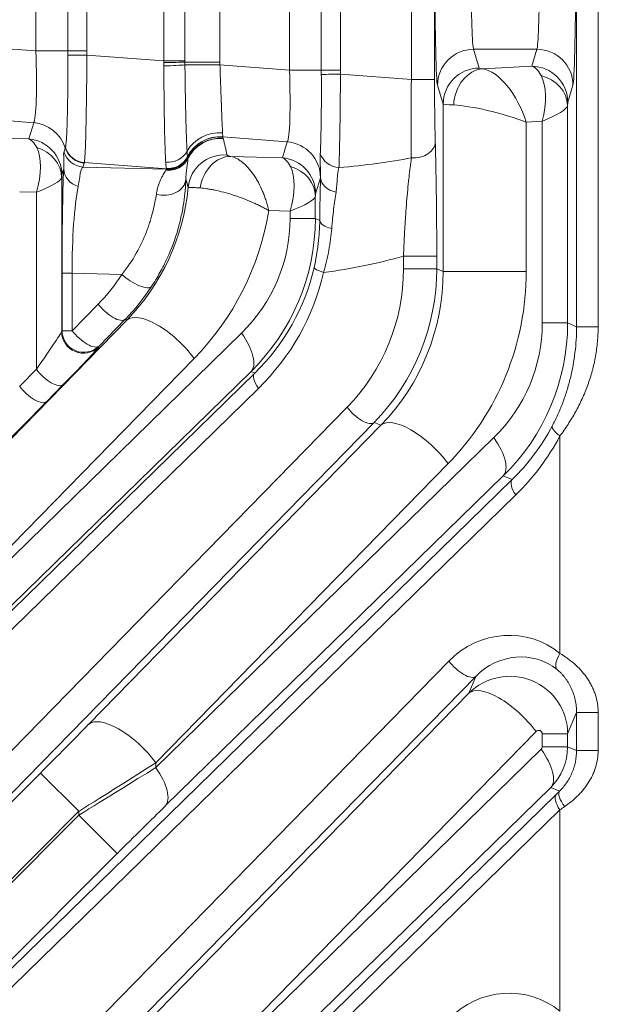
# Model space of a CAD drawing. Header units: millimetres. Extents: x 4 to 836, y 5 to 589.
# Tile 93 of 163: x 639 to 647, y 266 to 279. Entities that reach past the tile are written whole.
import ezdxf

# ---------------------------------------------------------------- set-up
doc = ezdxf.new("R2010")
doc.units = ezdxf.units.MM
doc.layers.add('1', color=7, linetype='Continuous', true_color=0xffffff)
doc.styles.add('ideas_simplex', font='simplex.shx')
doc.dimstyles.get("Standard").update_dxf_attribs({"dimtxt": 0.18, "dimasz": 0.18, "dimexe": 0.18, "dimexo": 0.0625, "dimgap": 0.09, "dimtad": 0, "dimtih": 1, "dimtoh": 1, "dimdec": 4, "dimzin": 0, "dimdsep": 46, "dimtxsty": 'Standard', "dimcen": 0.09, "dimadec": 0, "dimazin": 0, "dimtfac": 1, "dimtdec": 4, "dimtofl": 0, "dimtmove": 0, "dimatfit": 3, "dimfxl": 1, "dimtolj": 1, "dimtzin": 0, "dimarcsym": 0})

# ---------------------------------------------------------------- blocks, each defined once
blk = doc.blocks.new('_U8')
at = {"layer": '1', "color": 152, "lineweight": 13}
for p, q in [((693.603977, 317.597855), (616.177731, 317.597855)), ((666.128055, 256.097779), (616.177731, 256.097779))]:
    blk.add_line(p, q, dxfattribs=at)
at = {"layer": '1', "color": 27, "lineweight": 13}
blk.add_line((618.177731, 317.597855), (618.177731, 256.097779), dxfattribs=at)
at = {"layer": '1', "color": 87, "lineweight": 25}
for p, q in [((616.677731, 293.950317), (611.052731, 293.950317)), ((611.052731, 293.950317), (611.052731, 292.450317)), ((616.677731, 292.450317), (616.677731, 293.950317)), ((611.052731, 281.245317), (611.052731, 279.745317)), ((616.677731, 279.745317), (616.677731, 281.245317)), ((611.052731, 279.745317), (616.677731, 279.745317))]:
    blk.add_line(p, q, dxfattribs=at)
at = {"layer": '1', "color": 27, "lineweight": 18}
for points in [[(618.177731, 317.597855), (618.706712, 314.597857), (617.648751, 314.597853)], [(618.177731, 256.097779), (617.648751, 259.097777), (618.706712, 259.097781)]]:
    blk.add_solid(points, dxfattribs=at)
at = {"layer": '1', "color": 87, "linetype": 'Continuous', "lineweight": 25, "char_height": 3, "attachment_point": 7, "rotation": 90, "line_spacing_factor": 1.204819, "style": 'ideas_simplex'}
for s, insert in [('\\W1.2097;61,5', (609.211731, 281.192817)), ('\\W1.2097;2.42', (616.524231, 281.192817))]:
    blk.add_mtext(s, dxfattribs=dict(at, insert=insert))

msp = doc.modelspace()

# ---------------------------------------------------------------- linework, layer by layer
at = {"layer": '1', "color": 143, "linetype": 'Continuous', "lineweight": 13}
for p, q in [((647.09, 274.881), (647.09, 297.943)), ((647.388, 297.944), (647.388, 274.881)), ((644.806, 278.3), (644.806, 285.896)), ((645.127, 285.896), (645.127, 278.3)), ((643.12, 278.43), (643.12, 285.766)), ((643.561, 278.43), (643.561, 285.766)), ((643.825, 285.766), (643.825, 278.43)), ((641.384, 278.558), (641.384, 285.637)), ((641.675, 285.637), (641.675, 278.558)), ((642.159, 285.655), (642.159, 278.54)), ((639.614, 278.695), (639.614, 285.501)), ((640.054, 278.695), (640.054, 285.501)), ((640.319, 285.501), (640.319, 278.695)), ((638.665, 278.766), (639.614, 278.695)), ((639.614, 278.695), (640.054, 278.695)), ((640.319, 278.695), (640.054, 278.695)), ((640.319, 278.639), (641.384, 278.558)), ((645.667, 278.718), (645.745, 278.458)), ((646.541, 278.718), (645.667, 278.718)), ((646.47, 278.483), (646.541, 278.718)), ((641.384, 278.558), (641.675, 278.558)), ((641.675, 278.54), (642.159, 278.54)), ((642.159, 278.503), (643.12, 278.43)), ((643.12, 278.43), (643.561, 278.43)), ((643.825, 278.43), (643.561, 278.43)), ((643.826, 278.374), (644.806, 278.3)), ((645.794, 278.446), (646.47, 278.483)), ((645.127, 278.3), (644.806, 278.3)), ((645.245, 277.96), (645.168, 278.22)), ((647.04, 278.22), (646.97, 277.985)), ((645.245, 275.645), (645.245, 277.96)), ((646.966, 277.94), (646.966, 274.933)), ((639.584, 277.703), (638.705, 277.77)), ((639.515, 277.479), (639.584, 277.703)), ((646.616, 277.722), (646.395, 277.71)), ((646.395, 277.71), (646.395, 275.645)), ((646.616, 274.933), (646.616, 277.722)), ((638.837, 277.497), (639.515, 277.479)), ((643.09, 277.439), (642.198, 277.506)), ((643.023, 277.218), (643.09, 277.439)), ((640.003, 277.298), (640.02, 277.354)), ((640.282, 277.145), (640.265, 277.089)), ((641.419, 277.065), (640.284, 277.151)), ((642.311, 277.236), (643.023, 277.218)), ((639.999, 277.063), (639.974, 276.982)), ((640.265, 277.089), (641.421, 277.058)), ((639.971, 276.944), (639.971, 274.814)), ((643.549, 276.942), (643.482, 276.721)), ((639.621, 276.74), (639.39, 276.746)), ((639.621, 274.292), (639.621, 276.74)), ((643.478, 276.683), (643.478, 276.377)), ((643.128, 276.479), (642.834, 276.487)), ((643.128, 276.377), (643.128, 276.479)), ((643.478, 276.377), (643.128, 276.377)), ((643.478, 276.377), (643.539, 276.352)), ((644.697, 275.682), (644.697, 275.858)), ((645.157, 275.858), (644.697, 275.858)), ((645.157, 275.858), (645.157, 275.682)), ((645.157, 275.682), (644.697, 275.682)), ((645.157, 275.682), (645.245, 275.645)), ((645.245, 275.645), (646.395, 275.645)), ((639.976, 274.826), (639.976, 275.621)), ((639.976, 275.621), (640.116, 275.621)), ((640.116, 275.621), (640.116, 274.826)), ((640.804, 275.603), (640.116, 275.621)), ((640.116, 274.826), (640.476, 275.195)), ((636.903, 270.909), (640.873, 274.972)), ((640.848, 274.983), (640.488, 274.614)), ((640.873, 274.972), (640.848, 274.983)), ((639.971, 274.814), (639.976, 274.826)), ((639.976, 274.826), (640.116, 274.826)), ((646.966, 274.933), (646.616, 274.933)), ((646.966, 274.933), (647.09, 274.881)), ((647.09, 274.881), (647.388, 274.881)), ((636.758, 269.224), (642.459, 274.792)), ((640.488, 274.614), (640.483, 274.602)), ((641.803, 274.442), (636.758, 269.28)), ((639.39, 274.057), (639.621, 274.292)), ((634.004, 265.806), (642.64, 274.24)), ((642.589, 274.261), (636.889, 268.694)), ((642.64, 274.24), (642.589, 274.261)), ((642.692, 274.028), (634.056, 265.594)), ((639.993, 274.08), (639.762, 273.844)), ((634.056, 263.675), (643.919, 273.768)), ((644.291, 273.556), (634.428, 263.463)), ((640.343, 269.381), (644.385, 273.518)), ((644.385, 273.518), (644.291, 273.556)), ((641.273, 268.782), (645.946, 273.347)), ((646.86, 270.362), (646.86, 273.37)), ((645.315, 272.987), (641.273, 268.851)), ((646.077, 272.817), (641.403, 268.252)), ((646.199, 272.766), (646.077, 272.817)), ((634.004, 260.856), (646.199, 272.766)), ((646.251, 272.554), (634.056, 260.644)), ((637.128, 261.869), (645.325, 270.257)), ((645.6, 269.811), (645.696, 270.045)), ((640.343, 264.432), (645.6, 269.811)), ((647.09, 269.547), (646.966, 269.249)), ((647.09, 269.021), (647.09, 269.547)), ((647.09, 269.547), (647.388, 269.547)), ((647.388, 269.547), (647.388, 269.021)), ((646.53, 269.281), (641.273, 263.901)), ((646.966, 269.249), (646.616, 269.249)), ((646.616, 269.072), (646.616, 269.249)), ((646.966, 269.249), (646.966, 269.072)), ((641.273, 263.832), (646.601, 269.037)), ((646.966, 269.072), (646.616, 269.072)), ((646.966, 269.072), (647.09, 269.021)), ((647.09, 269.021), (647.388, 269.021)), ((641.273, 268.851), (641.273, 268.782)), ((634.42, 263.451), (639.677, 268.708)), ((639.677, 268.708), (640.207, 268.178)), ((646.732, 268.507), (641.403, 263.302)), ((646.853, 268.456), (646.732, 268.507)), ((638.621, 260.415), (646.808, 268.411)), ((640.207, 268.178), (634.124, 262.096)), ((646.86, 268.199), (638.673, 260.203)), ((640.207, 268.123), (640.207, 268.178)), ((646.86, 265.412), (646.86, 268.199)), ((634.124, 262.041), (640.207, 268.123)), ((640.737, 267.593), (640.207, 268.123)), ((640.737, 267.593), (633.996, 260.851))]:
    msp.add_line(p, q, dxfattribs=at)
at = {"layer": '1', "color": 143, "linetype": 'Continuous', "lineweight": 18}
msp.add_line((645.696, 270.045), (637.5, 261.657), dxfattribs=at)
at = {"layer": '1', "color": 143, "linetype": 'Continuous', "lineweight": 13}
for centre, major_axis, ratio, start_param, end_param in [((645.171, 279.714), (0, -1.5), 0.026186, 4.712389, 6.195919), ((645.671, 279.714), (0, -1), 0.039279, 4.712389, 6.195919), ((646.537, 279.714), (0, -1), 0.039279, 0.087266, 1.570796), ((647.037, 279.714), (0, -1.5), 0.026186, 0.087266, 1.570796), ((639.539, 278.706), (-0.038, 1.006), 0.073389, 3.2207, 4.698766), ((640.34, 278.639), (-0.3, -0.004), 0.000932, 4.782196, 5.970531), ((645.667, 278.22), (0.479, 0.143), 0.995856, 1.281115, 2.84963), ((646.541, 278.22), (0.479, -0.143), 0.995856, 0.291963, 1.860478), ((641.405, 278.54), (-0.3, -0.002), 0.014605, 1.49975, 2.687146), ((641.406, 278.503), (-0.3, -0.006), 0.044184, 1.4967, 2.685212), ((642.124, 278.503), (0.5, -0.001), 0.000077, 1.500983, 2.685675), ((643.046, 278.441), (-0.038, 1.006), 0.073389, 3.2207, 4.698766), ((643.846, 278.374), (0.3, 0.004), 0.000932, 1.640603, 2.828939), ((645.745, 277.96), (0.479, 0.143), 0.995856, 1.281115, 2.84963), ((645.794, 277.948), (-0.059, -0.497), 0.802499, 3.288192, 4.807197), ((645.995, 278.459), (-0.25, 0), 0.087489, 0.02618, 0.635989), ((645.995, 277.71), (-0.306, 0.723), 0.478289, 4.512845, 6.009832), ((646.471, 277.736), (-0.025, 0.75), 0.344332, 5.672784, 6.187335), ((646.47, 277.985), (0.479, -0.143), 0.995856, 0.291963, 1.860478), ((644.858, 278.304), (-0.023, -1.503), 0.034806, 4.715539, 5.522042), ((645.158, 278.304), (0, -1.203), 0.026128, 4.71567, 5.522173), ((646.217, 277.722), (-0.254, -0.751), 0.483887, 1.732792, 2.715229), ((646.466, 277.94), (-0.499, 0.022), 0.864178, 3.193639, 4.485026), ((645.995, 277.961), (-0.75, 0), 0.029163, 0.02618, 0.635989), ((646.971, 277.736), (0, -0.25), 0.031404, 3.246502, 3.761053), ((645.995, 277.71), (-0.749, 0.207), 0.157833, 4.193836, 5.690823), ((646.217, 277.722), (-0.749, -0.229), 0.170757, 2.08091, 3.063346), ((639.543, 277.207), (0.478, -0.146), 0.996014, 0.598846, 1.785245), ((642.148, 277.094), (0.499, 0.036), 0.938818, 1.407995, 2.594329), ((639.475, 276.733), (-0.012, -0.75), 0.344743, 2.563772, 3.034919), ((639.474, 276.982), (0.478, -0.146), 0.996014, 0.297852, 1.785245), ((642.157, 277.01), (0.485, 0.123), 0.995093, 1.240936, 2.426896), ((642.157, 277.009), (0.481, 0.135), 0.995673, 1.216601, 2.402566), ((642.163, 276.991), (0.482, 0.133), 0.995688, 1.221343, 2.410387), ((642.164, 276.988), (0.484, 0.124), 0.995743, 1.239243, 2.430754), ((638.754, 277.605), (-2.573, 3.534), 0.711936, 4.145765, 4.203722), ((643.05, 276.942), (0.478, -0.146), 0.996014, 0.297852, 1.785245), ((644.837, 277.433), (0.3, 0.008), 0.722159, 4.590091, 6.245333), ((639.221, 276.74), (-0.292, -0.731), 0.480074, 1.76049, 2.742926), ((639.471, 276.944), (-0.499, 0.024), 0.878584, 3.196431, 4.437869), ((640.289, 277.387), (-0.287, 0.088), 0.996014, 0.598846, 1.785245), ((640.306, 277.443), (-0.287, 0.088), 0.996014, 0.598846, 1.785245), ((640.309, 277.449), (0.268, -0.136), 0.995564, 3.909371, 5.098516), ((641.439, 277.435), (-0.299, -0.017), 0.935903, 1.421357, 2.607839), ((642.217, 276.758), (0.49, 0.101), 0.995869, 1.286442, 2.838389), ((641.447, 277.34), (0.3, -0.007), 0.98984, 4.621273, 5.846455), ((641.447, 277.346), (0.3, 0.013), 0.991805, 4.563925, 5.776996), ((641.443, 277.367), (0.298, 0.033), 0.992902, 4.519588, 5.706537), ((641.443, 277.366), (0.298, 0.037), 0.993647, 4.506512, 5.693455), ((641.443, 277.363), (0.288, 0.083), 0.995657, 4.35315, 5.53955), ((641.445, 277.356), (0.288, 0.085), 0.995635, 4.346565, 5.532964), ((642.27, 276.74), (-0.095, -0.491), 0.78085, 3.281561, 4.741325), ((642.983, 276.472), (-0.012, -0.75), 0.344743, 2.563772, 3.034919), ((642.982, 276.721), (0.478, -0.146), 0.996014, 0.297852, 1.785245), ((643.834, 277.34), (-0.299, 0.018), 0.865443, 0.335733, 1.522818), ((640.937, 278.6), (-5.474, 0.489), 0.272631, 2.146402, 2.379945), ((640.032, 275.595), (-0.001, 1.801), 0.031454, 0.617206, 1.555922), ((640.299, 277.063), (-0.3, 0.013), 0.858349, 0.051043, 1.271884), ((642.729, 276.479), (-0.292, -0.731), 0.480074, 1.76049, 2.742926), ((642.979, 276.683), (-0.499, 0.024), 0.878584, 3.196431, 4.437869), ((639.221, 276.74), (-0.749, -0.213), 0.16115, 2.08728, 3.069716), ((639.975, 276.733), (0, 0.25), 0.031454, 0.102339, 0.573486), ((641.389, 276.943), (0.3, -0.008), 0.813973, 4.361865, 6.237003), ((638.713, 277.109), (-2.322, 3.107), 0.675351, 4.158008, 4.191815), ((643.546, 278.441), (0, 1.504), 0.026222, 3.227087, 3.247465), ((643.85, 276.945), (0.3, -0.008), 0.714578, 3.179021, 4.439644), ((640.332, 275.595), (-0.01, 1.501), 0.144199, 0.613318, 1.552033), ((638.793, 277.076), (-0.564, -2.949), 0.978608, 0.978701, 1.665839), ((642.729, 276.479), (-0.749, -0.213), 0.16115, 2.08728, 3.069716), ((643.483, 276.472), (0, 0.25), 0.031454, 0.102339, 0.573486), ((639.193, 277.076), (-0.71, -3.685), 0.98281, 0.979189, 1.600153), ((640.84, 276.394), (-2.243, 0.46), 0.981792, 2.555179, 3.340294), ((640.44, 276.394), (-2.979, 0.605), 0.986374, 2.554245, 3.339359), ((643.839, 276.352), (-0.3, 0.004), 0.431916, 0.029028, 1.111028), ((641.736, 278.6), (-5.359, 0.61), 0.555322, 1.987029, 2.217956), ((640.478, 276.378), (-2.996, 0.616), 0.97997, 2.555377, 3.119577), ((643.753, 275.632), (0.292, -0.067), 0.139135, 3.169786, 4.165998), ((642.04, 275.665), (-0.511, -2.653), 0.98281, 0.979189, 1.764303), ((642.2, 275.665), (-0.57, -2.947), 0.984491, 0.979524, 1.764638), ((642.305, 275.621), (-0.564, -2.949), 0.978608, 0.978701, 1.763815), ((642.704, 275.621), (-0.71, -3.685), 0.98281, 0.979189, 1.764303), ((638.597, 277.091), (-0.511, -2.653), 0.98281, 0.979189, 1.174267), ((640.964, 275.603), (0.251, -0.165), 0.326637, 4.250465, 6.253787), ((640.318, 276.378), (-3.29, 0.675), 0.981792, 2.555179, 3.119379), ((638.756, 277.091), (-0.57, -2.947), 0.984491, 0.979524, 1.174602), ((640.636, 275.195), (0.215, -0.21), 0.402972, 4.321261, 6.254579), ((641.403, 274.442), (0.536, -0.524), 0.402972, 1.179669, 3.112987), ((640.276, 274.826), (-0.277, 0.115), 0.997667, 0.393526, 2.748067), ((640.276, 274.826), (-0.215, 0.21), 0.402972, 1.179669, 3.112987), ((644.328, 274.949), (-2.243, 0.46), 0.981792, 2.555179, 3.340294), ((643.928, 274.949), (-2.979, 0.605), 0.986374, 2.554245, 3.339359), ((639.221, 273.766), (-0.75, -1.051), 0.017505, 2.108452, 3.090889), ((640.271, 274.814), (-0.277, 0.115), 0.997667, 0.393526, 2.748067), ((642.059, 274.792), (-0.524, 0.537), 0.410893, 3.170309, 4.330756), ((639.433, 273.553), (-1.05, -1.051), 0.01851, 2.114456, 3.096892), ((639.781, 274.292), (-0.215, 0.21), 0.402972, 1.179669, 3.112987), ((642.852, 274.028), (0.21, -0.215), 0.410893, 3.170309, 4.330756), ((639.55, 274.057), (-0.215, 0.21), 0.402972, 1.179669, 3.112987), ((639.203, 273.318), (-1.05, -1.051), 0.01851, 0.960905, 2.114456), ((644.079, 273.768), (0.215, -0.21), 0.402972, 4.321261, 6.254579), ((644.915, 272.987), (0.536, -0.524), 0.402972, 1.179669, 3.112987), ((644.037, 274.904), (-2.996, 0.616), 0.97997, 2.555377, 2.864246), ((647.02, 273.37), (-0.265, 0.14), 0.281662, 0.029428, 1.079656), ((645.547, 273.347), (-0.524, 0.537), 0.410893, 3.170309, 4.330756), ((643.877, 274.904), (-3.29, 0.675), 0.981792, 2.555179, 2.864048), ((646.411, 272.554), (-0.21, 0.215), 0.410893, 0.028717, 1.189164), ((646.114, 269.509), (-0.922, -0.663), 0.956601, 3.380608, 4.89341), ((646.274, 269.509), (-0.674, -0.495), 0.940695, 3.37793, 4.890733), ((647.02, 270.362), (-0.193, -0.23), 0.434741, 5.061943, 6.211545), ((645.484, 270.257), (-0.215, 0.21), 0.402972, 1.179669, 3.112987), ((646.166, 269.247), (-0.784, -0.164), 0.997285, 2.936816, 5.291357), ((646.13, 269.281), (-0.536, 0.524), 0.402972, 4.321261, 6.254579), ((639.677, 268.754), (-1.25, -1.251), 0.01851, 1.552276, 2.114456), ((640.873, 268.851), (0.536, -0.524), 0.402972, 1.179669, 3.112987), ((646.565, 269.247), (-0.0419, -0.0301), 0.956601, 2.538868, 4.89341), ((646.565, 269.072), (-0.0499, 0.0102), 0.981792, 2.555179, 3.340294), ((646.202, 269.037), (-0.524, 0.537), 0.410893, 3.170309, 4.330756), ((646.166, 269.072), (-0.795, 0.091), 0.999179, 2.470512, 3.255626), ((640.207, 268.224), (-2, -1.25), 0.016642, 1.560391, 2.122572), ((640.207, 268.077), (-2, -1.25), 0.016642, 4.139804, 4.701984), ((640.873, 268.782), (-0.524, 0.537), 0.410893, 3.170309, 4.330756), ((647.181, 268.806), (-0.7, -0.7), 0.01851, 0.990096, 1.065968), ((647.066, 268.244), (-0.21, 0.214), 0.353168, 0.027984, 1.237463), ((647.02, 268.199), (-0.21, 0.215), 0.410893, 0.028717, 1.189164), ((640.737, 267.546), (-1.25, -1.251), 0.01851, 4.131688, 4.693869), ((647.393, 268.594), (-1, -0.7), 0.017395, 0.996435, 1.072306), ((646.114, 264.559), (-0.922, -0.663), 0.956601, 3.380608, 4.89341)]:
    msp.add_ellipse(centre, major_axis=major_axis, ratio=ratio, start_param=start_param, end_param=end_param, dxfattribs=at)
for points, knots in [([(640.022, 277.361), (640.023, 277.363), (640.024, 277.366), (640.025, 277.372), (640.026, 277.375), (640.028, 277.387), (640.029, 277.396), (640.033, 277.43), (640.035, 277.458), (640.038, 277.503), (640.039, 277.512), (640.04, 277.531), (640.041, 277.561), (640.043, 277.595), (640.046, 277.666), (640.047, 277.718), (640.05, 277.835), (640.052, 277.898), (640.053, 277.997), (640.054, 278.031), (640.054, 278.102), (640.055, 278.138), (640.055, 278.248), (640.056, 278.323), (640.055, 278.438), (640.055, 278.477), (640.055, 278.536), (640.055, 278.556), (640.055, 278.595), (640.055, 278.615), (640.055, 278.635)], [0, 0, 0, 0, 0.03125, 0.03125, 0.0625, 0.0625, 0.125, 0.125, 0.25, 0.25, 0.28125, 0.28125, 0.3125, 0.375, 0.375, 0.5, 0.5, 0.625, 0.625, 0.6875, 0.6875, 0.75, 0.75, 0.875, 0.875, 0.9375, 0.9375, 0.96875, 0.96875, 1, 1, 1, 1]), ([(640.319, 278.639), (640.319, 278.616), (640.319, 278.592), (640.319, 278.546), (640.318, 278.522), (640.318, 278.453), (640.318, 278.407), (640.317, 278.271), (640.316, 278.183), (640.314, 278.075), (640.314, 278.053), (640.313, 278.011), (640.312, 277.948), (640.311, 277.888), (640.309, 277.77), (640.308, 277.697), (640.305, 277.56), (640.303, 277.498), (640.301, 277.415), (640.3, 277.39), (640.298, 277.353), (640.298, 277.342), (640.297, 277.319), (640.296, 277.309), (640.294, 277.257), (640.292, 277.225), (640.289, 277.188), (640.288, 277.178), (640.287, 277.165), (640.286, 277.162), (640.285, 277.155), (640.285, 277.153), (640.284, 277.151)], [0, 0, 0, 0, 0.03125, 0.03125, 0.0625, 0.0625, 0.125, 0.125, 0.25, 0.25, 0.28125, 0.28125, 0.3125, 0.375, 0.375, 0.5, 0.5, 0.625, 0.625, 0.6875, 0.6875, 0.71875, 0.71875, 0.75, 0.75, 0.875, 0.875, 0.9375, 0.9375, 0.96875, 0.96875, 1, 1, 1, 1]), ([(641.675, 278.503), (641.676, 278.438), (641.677, 278.308), (641.679, 278.183), (641.681, 278.09), (641.681, 278.06), (641.683, 277.999), (641.683, 277.97), (641.685, 277.883), (641.686, 277.828), (641.688, 277.749), (641.689, 277.723), (641.69, 277.685), (641.69, 277.673), (641.691, 277.649), (641.691, 277.637), (641.693, 277.578), (641.694, 277.535), (641.697, 277.476), (641.697, 277.457), (641.698, 277.43), (641.699, 277.422), (641.7, 277.405), (641.7, 277.397), (641.702, 277.357), (641.703, 277.33), (641.705, 277.307)], [0, 0, 0, 0, 0.125, 0.25, 0.25, 0.3125, 0.3125, 0.375, 0.375, 0.5, 0.5, 0.5625, 0.5625, 0.59375, 0.59375, 0.625, 0.625, 0.75, 0.75, 0.8125, 0.8125, 0.84375, 0.84375, 0.875, 0.875, 1, 1, 1, 1]), ([(642.159, 278.503), (642.161, 278.451), (642.164, 278.35), (642.168, 278.251), (642.17, 278.178), (642.171, 278.154), (642.173, 278.107), (642.174, 278.084), (642.177, 278.015), (642.178, 277.972), (642.181, 277.909), (642.181, 277.889), (642.183, 277.849), (642.184, 277.83), (642.186, 277.775), (642.187, 277.741), (642.189, 277.694), (642.19, 277.679), (642.191, 277.651), (642.192, 277.638), (642.194, 277.601), (642.195, 277.58), (642.195, 277.562)], [0, 0, 0, 0, 0.125, 0.25, 0.25, 0.3125, 0.3125, 0.375, 0.375, 0.5, 0.5, 0.5625, 0.5625, 0.625, 0.625, 0.75, 0.75, 0.8125, 0.8125, 0.875, 0.875, 1, 1, 1, 1]), ([(641.41, 277.155), (641.408, 277.181), (641.407, 277.211), (641.403, 277.281), (641.402, 277.321), (641.4, 277.376), (641.399, 277.387), (641.399, 277.411), (641.398, 277.422), (641.397, 277.459), (641.397, 277.484), (641.394, 277.562), (641.393, 277.617), (641.391, 277.705), (641.391, 277.735), (641.39, 277.782), (641.39, 277.798), (641.389, 277.83), (641.389, 277.846), (641.388, 277.926), (641.387, 277.993), (641.386, 278.095), (641.386, 278.13), (641.385, 278.2), (641.385, 278.236), (641.384, 278.344), (641.384, 278.416), (641.384, 278.49)], [0, 0, 0, 0, 0.125, 0.125, 0.25, 0.25, 0.28125, 0.28125, 0.3125, 0.3125, 0.375, 0.375, 0.5, 0.5, 0.5625, 0.5625, 0.59375, 0.59375, 0.625, 0.625, 0.75, 0.75, 0.8125, 0.8125, 0.875, 0.875, 1, 1, 1, 1]), ([(643.547, 277.272), (643.548, 277.3), (643.549, 277.332), (643.551, 277.383), (643.552, 277.401), (643.553, 277.438), (643.554, 277.457), (643.555, 277.515), (643.556, 277.557), (643.558, 277.622), (643.558, 277.644), (643.559, 277.69), (643.559, 277.714), (643.56, 277.786), (643.561, 277.885), (643.562, 277.989), (643.562, 278.069), (643.562, 278.096), (643.562, 278.15), (643.562, 278.177), (643.562, 278.26), (643.561, 278.315), (643.561, 278.37)], [0, 0, 0, 0, 0.125, 0.125, 0.1875, 0.1875, 0.25, 0.25, 0.375, 0.375, 0.4375, 0.4375, 0.5, 0.5, 0.625, 0.75, 0.75, 0.8125, 0.8125, 0.875, 0.875, 1, 1, 1, 1]), ([(643.826, 278.374), (643.825, 278.309), (643.825, 278.244), (643.824, 278.147), (643.824, 278.114), (643.823, 278.066), (643.823, 278.05), (643.823, 278.019), (643.823, 278.003), (643.822, 277.924), (643.821, 277.802), (643.819, 277.685), (643.818, 277.614), (643.817, 277.6), (643.817, 277.573), (643.816, 277.531), (643.816, 277.492), (643.814, 277.415), (643.813, 277.366), (643.811, 277.298), (643.811, 277.275), (643.809, 277.232), (643.809, 277.211), (643.807, 277.152), (643.806, 277.115), (643.804, 277.082)], [0, 0, 0, 0, 0.125, 0.125, 0.1875, 0.1875, 0.21875, 0.21875, 0.25, 0.25, 0.375, 0.5, 0.5, 0.53125, 0.53125, 0.5625, 0.625, 0.625, 0.75, 0.75, 0.8125, 0.8125, 0.875, 0.875, 1, 1, 1, 1]), ([(639.999, 277.063), (640.001, 277.095), (640.001, 277.124), (640.001, 277.176), (640, 277.199), (639.999, 277.228), (639.999, 277.237), (639.998, 277.253), (639.998, 277.261), (639.999, 277.28), (640.001, 277.291), (640.003, 277.298)], [0, 0, 0, 0, 0.25, 0.25, 0.5, 0.5, 0.625, 0.625, 0.75, 0.75, 1, 1, 1, 1]), ([(641.418, 277.07), (641.417, 277.077), (641.415, 277.088), (641.413, 277.116), (641.412, 277.134), (641.41, 277.155)], [0, 0, 0, 0, 0.5, 0.5, 1, 1, 1, 1]), ([(641.716, 277.208), (641.716, 277.197), (641.715, 277.183), (641.711, 277.149), (641.708, 277.129), (641.703, 277.094), (641.702, 277.082), (641.698, 277.056), (641.696, 277.042), (641.693, 277.012), (641.692, 276.996), (641.689, 276.962), (641.689, 276.943), (641.688, 276.924)], [0, 0, 0, 0, 0.25, 0.25, 0.5, 0.5, 0.625, 0.625, 0.75, 0.75, 0.875, 0.875, 1, 1, 1, 1]), ([(642.257, 277.254), (642.258, 277.252), (642.263, 277.249), (642.276, 277.244), (642.282, 277.243), (642.295, 277.24), (642.302, 277.238), (642.311, 277.236)], [0, 0, 0, 0, 0.5, 0.5, 0.75, 0.75, 1, 1, 1, 1]), ([(642.311, 277.236), (642.337, 277.231), (642.363, 277.221), (642.403, 277.2), (642.417, 277.193), (642.444, 277.175), (642.457, 277.165), (642.497, 277.132), (642.524, 277.107), (642.575, 277.049), (642.6, 277.018), (642.635, 276.967), (642.647, 276.949), (642.669, 276.913), (642.68, 276.894), (642.712, 276.835), (642.732, 276.794), (642.758, 276.731), (642.767, 276.71), (642.783, 276.666), (642.79, 276.644), (642.805, 276.6), (642.811, 276.577), (642.82, 276.543), (642.823, 276.532), (642.828, 276.509), (642.831, 276.498), (642.834, 276.487)], [0, 0, 0, 0, 0.125, 0.125, 0.1875, 0.1875, 0.25, 0.25, 0.375, 0.375, 0.5, 0.5, 0.5625, 0.5625, 0.625, 0.625, 0.75, 0.75, 0.8125, 0.8125, 0.875, 0.875, 0.9375, 0.9375, 0.96875, 0.96875, 1, 1, 1, 1]), ([(643.55, 276.945), (643.551, 276.974), (643.551, 277.002), (643.549, 277.057), (643.548, 277.084), (643.545, 277.137), (643.545, 277.164), (643.544, 277.217), (643.545, 277.245), (643.547, 277.272)], [0, 0, 0, 0, 0.25, 0.25, 0.5, 0.5, 0.75, 0.75, 1, 1, 1, 1]), ([(644.697, 275.858), (644.699, 275.925), (644.702, 275.99), (644.709, 276.119), (644.712, 276.183), (644.718, 276.277), (644.719, 276.308), (644.723, 276.37), (644.726, 276.4), (644.732, 276.491), (644.736, 276.55), (644.75, 276.72), (644.76, 276.827), (644.774, 276.955), (644.777, 276.98), (644.782, 277.029), (644.791, 277.102), (644.8, 277.172), (644.806, 277.217)], [0, 0, 0, 0, 0.125, 0.125, 0.25, 0.25, 0.3125, 0.3125, 0.375, 0.375, 0.5, 0.5, 0.75, 0.75, 0.8125, 0.8125, 0.875, 1, 1, 1, 1]), ([(640.265, 277.089), (640.256, 277.083), (640.249, 277.073), (640.24, 277.052), (640.237, 277.043), (640.232, 277.025), (640.23, 277.015), (640.224, 276.981), (640.221, 276.955), (640.212, 276.894), (640.207, 276.859), (640.2, 276.821)], [0, 0, 0, 0, 0.25, 0.25, 0.375, 0.375, 0.5, 0.5, 0.75, 0.75, 1, 1, 1, 1]), ([(641.28, 276.717), (641.284, 276.74), (641.288, 276.762), (641.298, 276.802), (641.304, 276.821), (641.313, 276.848), (641.316, 276.857), (641.323, 276.873), (641.332, 276.897), (641.342, 276.919), (641.361, 276.959), (641.374, 276.982), (641.396, 277.019), (641.405, 277.034), (641.413, 277.045)], [0, 0, 0, 0, 0.125, 0.125, 0.25, 0.25, 0.3125, 0.3125, 0.375, 0.5, 0.5, 0.75, 0.75, 1, 1, 1, 1]), ([(641.418, 277.069), (641.418, 277.069), (641.418, 277.069), (641.418, 277.069), (641.418, 277.07), (641.418, 277.07)], [0, 0, 0, 0, 0.522587, 0.522587, 1, 1, 1, 1]), ([(643.804, 277.082), (643.798, 277.059), (643.793, 277.034), (643.785, 276.982), (643.783, 276.955), (643.779, 276.897), (643.777, 276.867), (643.772, 276.806), (643.769, 276.773), (643.764, 276.741)], [0, 0, 0, 0, 0.25, 0.25, 0.5, 0.5, 0.75, 0.75, 1, 1, 1, 1]), ([(641.688, 276.924), (641.685, 276.824), (641.677, 276.714), (641.65, 276.538), (641.639, 276.477), (641.618, 276.383), (641.611, 276.351), (641.595, 276.287), (641.586, 276.254), (641.538, 276.09), (641.49, 275.958), (641.399, 275.761), (641.366, 275.695), (641.312, 275.598), (641.294, 275.565), (641.255, 275.5), (641.234, 275.468), (641.213, 275.436)], [0, 0, 0, 0, 0.25, 0.25, 0.375, 0.375, 0.4375, 0.4375, 0.5, 0.5, 0.75, 0.75, 0.875, 0.875, 0.9375, 0.9375, 1, 1, 1, 1]), ([(641.72, 276.806), (641.721, 276.807), (641.73, 276.808), (641.751, 276.807), (641.772, 276.807), (641.78, 276.806), (641.797, 276.805), (641.806, 276.805), (641.836, 276.803), (641.859, 276.802), (641.884, 276.8)], [0, 0, 0, 0, 0.25, 0.5, 0.5, 0.625, 0.625, 0.75, 0.75, 1, 1, 1, 1]), ([(641.884, 276.8), (641.914, 276.798), (641.946, 276.794), (641.997, 276.787), (642.015, 276.784), (642.053, 276.777), (642.072, 276.773), (642.131, 276.761), (642.171, 276.751), (642.256, 276.729), (642.299, 276.716), (642.364, 276.695), (642.385, 276.688), (642.429, 276.673), (642.45, 276.665), (642.516, 276.641), (642.558, 276.624), (642.621, 276.596), (642.641, 276.587), (642.682, 276.568), (642.702, 276.558), (642.741, 276.538), (642.76, 276.528), (642.788, 276.513), (642.798, 276.508), (642.816, 276.497), (642.825, 276.492), (642.834, 276.487)], [0, 0, 0, 0, 0.125, 0.125, 0.1875, 0.1875, 0.25, 0.25, 0.375, 0.375, 0.5, 0.5, 0.5625, 0.5625, 0.625, 0.625, 0.75, 0.75, 0.8125, 0.8125, 0.875, 0.875, 0.9375, 0.9375, 0.96875, 0.96875, 1, 1, 1, 1]), ([(643.764, 276.741), (643.752, 276.668), (643.741, 276.59), (643.726, 276.465), (643.721, 276.422), (643.712, 276.332), (643.708, 276.286), (643.704, 276.238)], [0, 0, 0, 0, 0.5, 0.5, 0.75, 0.75, 1, 1, 1, 1]), ([(640.804, 275.603), (640.88, 275.699), (640.945, 275.797), (641.057, 275.995), (641.104, 276.095), (641.152, 276.218), (641.161, 276.242), (641.178, 276.291), (641.201, 276.362), (641.221, 276.431), (641.254, 276.563), (641.269, 276.644), (641.28, 276.717)], [0, 0, 0, 0, 0.25, 0.25, 0.5, 0.5, 0.5625, 0.5625, 0.625, 0.75, 0.75, 1, 1, 1, 1]), ([(643.704, 276.238), (643.696, 276.14), (643.683, 276.041), (643.647, 275.839), (643.623, 275.736), (643.593, 275.632)], [0, 0, 0, 0, 0.5, 0.5, 1, 1, 1, 1]), ([(646.753, 273.507), (646.78, 273.558), (646.806, 273.611), (646.854, 273.718), (646.877, 273.772), (646.919, 273.883), (646.938, 273.94), (646.965, 274.026), (646.973, 274.055), (646.99, 274.113), (646.997, 274.142), (647.018, 274.229), (647.031, 274.287), (647.052, 274.405), (647.061, 274.464), (647.083, 274.641), (647.09, 274.761), (647.09, 274.881)], [0, 0, 0, 0, 0.125, 0.125, 0.25, 0.25, 0.375, 0.375, 0.4375, 0.4375, 0.5, 0.5, 0.625, 0.625, 0.75, 0.75, 1, 1, 1, 1]), ([(647.388, 274.881), (647.388, 274.812), (647.382, 274.675), (647.364, 274.539), (647.346, 274.438), (647.339, 274.404), (647.324, 274.337), (647.316, 274.303), (647.289, 274.204), (647.268, 274.138), (647.233, 274.042), (647.221, 274.01), (647.195, 273.946), (647.181, 273.915), (647.138, 273.821), (647.108, 273.761), (647.043, 273.643), (647.008, 273.586), (646.936, 273.475), (646.899, 273.422), (646.86, 273.37)], [0, 0, 0, 0, 0.125, 0.25, 0.25, 0.3125, 0.3125, 0.375, 0.375, 0.5, 0.5, 0.5625, 0.5625, 0.625, 0.625, 0.75, 0.75, 0.875, 0.875, 1, 1, 1, 1]), ([(646.86, 270.362), (646.893, 270.342), (646.926, 270.321), (646.991, 270.275), (647.024, 270.249), (647.087, 270.194), (647.117, 270.164), (647.175, 270.102), (647.202, 270.068), (647.239, 270.016), (647.251, 269.997), (647.274, 269.96), (647.284, 269.941), (647.304, 269.903), (647.314, 269.883), (647.331, 269.843), (647.339, 269.823), (647.36, 269.762), (647.37, 269.72), (647.381, 269.656), (647.384, 269.634), (647.388, 269.591), (647.388, 269.569), (647.388, 269.547)], [0, 0, 0, 0, 0.125, 0.125, 0.25, 0.25, 0.375, 0.375, 0.5, 0.5, 0.5625, 0.5625, 0.625, 0.625, 0.6875, 0.6875, 0.75, 0.75, 0.875, 0.875, 0.9375, 0.9375, 1, 1, 1, 1]), ([(647.09, 269.547), (647.09, 269.576), (647.087, 269.633), (647.078, 269.69), (647.066, 269.746), (647.058, 269.773), (647.04, 269.828), (647.029, 269.855), (647.005, 269.907), (646.992, 269.932), (646.97, 269.968), (646.962, 269.98), (646.946, 270.004), (646.938, 270.015), (646.921, 270.037), (646.912, 270.048), (646.894, 270.068), (646.867, 270.098), (646.839, 270.123), (646.82, 270.139)], [0, 0, 0, 0, 0.125, 0.25, 0.25, 0.375, 0.375, 0.5, 0.5, 0.625, 0.625, 0.6875, 0.6875, 0.75, 0.75, 0.8125, 0.8125, 0.875, 1, 1, 1, 1]), ([(646.853, 268.456), (646.888, 268.489), (646.92, 268.528), (646.965, 268.592), (646.979, 268.615), (647.005, 268.661), (647.016, 268.685), (647.037, 268.734), (647.046, 268.759), (647.058, 268.797), (647.062, 268.81), (647.068, 268.836), (647.071, 268.849), (647.085, 268.914), (647.09, 268.967), (647.09, 269.021)], [0, 0, 0, 0, 0.25, 0.25, 0.375, 0.375, 0.5, 0.5, 0.625, 0.625, 0.6875, 0.6875, 0.75, 0.75, 1, 1, 1, 1]), ([(647.388, 269.021), (647.388, 268.98), (647.385, 268.941), (647.373, 268.863), (647.364, 268.824), (647.346, 268.767), (647.34, 268.748), (647.325, 268.711), (647.317, 268.692), (647.291, 268.638), (647.272, 268.604), (647.229, 268.537), (647.206, 268.505), (647.168, 268.459), (647.155, 268.444), (647.128, 268.415), (647.114, 268.401), (647.045, 268.333), (646.986, 268.286), (646.925, 268.244)], [0, 0, 0, 0, 0.125, 0.125, 0.25, 0.25, 0.3125, 0.3125, 0.375, 0.375, 0.5, 0.5, 0.625, 0.625, 0.6875, 0.6875, 0.75, 0.75, 1, 1, 1, 1])]:
    msp.add_open_spline(points, degree=3, knots=knots, dxfattribs=at)
for points in [[(640.055, 278.635), (640.054, 278.655), (640.054, 278.675), (640.054, 278.695)], [(640.319, 278.695), (640.319, 278.676), (640.319, 278.657), (640.319, 278.639)], [(641.384, 278.536), (641.384, 278.543), (641.384, 278.551), (641.384, 278.558)], [(641.384, 278.49), (641.384, 278.505), (641.384, 278.52), (641.384, 278.536)], [(641.675, 278.558), (641.675, 278.552), (641.675, 278.546), (641.675, 278.54)], [(641.675, 278.54), (641.675, 278.528), (641.675, 278.515), (641.675, 278.503)], [(642.159, 278.54), (642.159, 278.528), (642.159, 278.515), (642.159, 278.503)], [(643.561, 278.37), (643.561, 278.39), (643.561, 278.41), (643.561, 278.43)], [(643.825, 278.43), (643.825, 278.411), (643.825, 278.393), (643.826, 278.374)], [(642.195, 277.562), (642.196, 277.548), (642.197, 277.524), (642.198, 277.51), (642.198, 277.506)], [(642.198, 277.506), (642.2, 277.5), (642.201, 277.494), (642.203, 277.488)], [(642.198, 277.506), (642.198, 277.506), (642.198, 277.506), (642.198, 277.506)], [(642.203, 277.488), (642.203, 277.487), (642.204, 277.485), (642.204, 277.484)], [(640.02, 277.354), (640.021, 277.356), (640.021, 277.359), (640.022, 277.361)], [(641.705, 277.307), (641.706, 277.288), (641.708, 277.257), (641.71, 277.239), (641.711, 277.233)], [(640.284, 277.151), (640.283, 277.149), (640.283, 277.147), (640.282, 277.145)], [(641.711, 277.233), (641.711, 277.233), (641.711, 277.232), (641.711, 277.232)], [(641.711, 277.232), (641.711, 277.231), (641.711, 277.23), (641.711, 277.23)], [(641.711, 277.23), (641.712, 277.227), (641.713, 277.225), (641.713, 277.223)], [(641.713, 277.223), (641.714, 277.22), (641.715, 277.216), (641.715, 277.213)], [(641.715, 277.213), (641.716, 277.211), (641.716, 277.21), (641.716, 277.208)], [(641.413, 277.045), (641.414, 277.047), (641.414, 277.048), (641.415, 277.05)], [(641.415, 277.05), (641.418, 277.053), (641.419, 277.056), (641.421, 277.058)], [(641.419, 277.065), (641.419, 277.066), (641.418, 277.067), (641.418, 277.069)], [(641.421, 277.058), (641.42, 277.061), (641.42, 277.063), (641.419, 277.065)]]:
    msp.add_open_spline(points, degree=3, dxfattribs=at)
at = {"layer": '1', "color": 143, "linetype": 'Continuous', "lineweight": 18}
for points, knots in [([(645.137, 277.433), (645.138, 277.38), (645.139, 277.327), (645.141, 277.243), (645.142, 277.215), (645.143, 277.157), (645.144, 277.127), (645.147, 276.979), (645.149, 276.853), (645.152, 276.654), (645.153, 276.586), (645.153, 276.498), (645.154, 276.481), (645.154, 276.445), (645.154, 276.392), (645.155, 276.338), (645.156, 276.229), (645.156, 276.156), (645.156, 276.009), (645.157, 275.934), (645.157, 275.858)], [0, 0, 0, 0, 0.125, 0.125, 0.1875, 0.1875, 0.25, 0.25, 0.5, 0.5, 0.625, 0.625, 0.65625, 0.65625, 0.6875, 0.75, 0.75, 0.875, 0.875, 1, 1, 1, 1]), ([(643.539, 276.352), (643.54, 276.408), (643.54, 276.463), (643.542, 276.568), (643.543, 276.618), (643.546, 276.766), (643.548, 276.858), (643.55, 276.945)], [0, 0, 0, 0, 0.25, 0.25, 0.5, 0.5, 1, 1, 1, 1]), ([(643.46, 275.697), (643.486, 275.811), (643.505, 275.922), (643.531, 276.141), (643.537, 276.248), (643.539, 276.352)], [0, 0, 0, 0, 0.5, 0.5, 1, 1, 1, 1])]:
    msp.add_open_spline(points, degree=3, knots=knots, dxfattribs=at)

# ---------------------------------------------------------------- dimensions: what is measured, and where the dimension line sits
at = {"layer": '1', "color": 87, "linetype": 'Continuous', "lineweight": 25}
dim = msp.add_linear_dim(base=(618.178, 317.598), p1=(671.272, 256.098), p2=(696.104, 317.598), angle=270, text='<>\\P[\\C87;\\H3.00;\\Fsimplex.shx;2.42\\Fsimplex.shx;\\H3.00;\\C87; ]', dimstyle='Standard', override={"dimtxt": 3, "dimasz": 3, "dimexe": 2, "dimexo": 2.5, "dimgap": 1.5, "dimtad": 1, "dimtih": 0, "dimtoh": 0, "dimdec": 2, "dimlfac": 1, "dimzin": 8, "dimdsep": 44, "dimlunit": 2, "dimtxsty": 'ideas_simplex', "dimsah": 1, "dimse1": 0, "dimse2": 0, "dimsd1": 0, "dimsd2": 0, "dimclrd": 27, "dimclre": 152, "dimclrt": 87, "dimtol": 0, "dimtm": -0.1, "dimtfac": 0.5, "dimtdec": 2, "dimtofl": 1, "dimtmove": 0, "dimtzin": 8, "dimlwd": 13, "dimlwe": 13}, dxfattribs=at)
dim.commit()
dim.dimension.update_dxf_attribs({"geometry": '_U8', "text_midpoint": (618.178, 286.848), "dimtype": 160})

doc.saveas('drawing.dxf')
